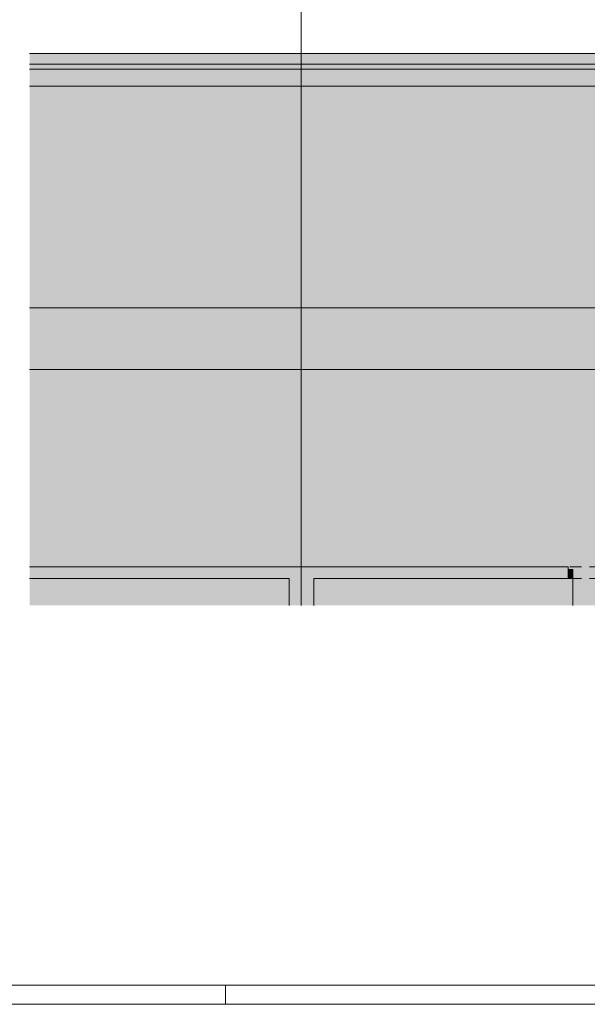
# Paper-space layout 'A-29 RZUT - PIĘTRO -1' of a CAD drawing. Header units: millimetres. Extents: x 0 to 950, y 0 to 750.
# Tile 17 of 24: x 538 to 682, y 0 to 250. Entities that reach past the tile are written whole.
import ezdxf
from ezdxf.xclip import XClip

# ---------------------------------------------------------------- set-up
doc = ezdxf.new("R2010")
doc.units = ezdxf.units.MM
doc.header["$MEASUREMENT"] = 0
doc.header["$XCLIPFRAME"] = 0
for name, pattern in [('ACAD_ISO03W100', [300, 120, -180]), ('DASHDOTX2', [1000, 500, -250, 0, -250]), ('Przer. długie kreski', [2.5, 1.5, -1]), ('PRZERYWANA_DU_A', [550, 350, -200])]:
    doc.linetypes.add(name, pattern=pattern)
for name, color, linetype, lineweight in [('A_Arkusz_Nr_pióra__1', 7, 'Continuous', 20), ('A_linie przekroju_Nr_pióra__1', 7, 'Continuous', 20), ('A_ppoż_Nr_pióra__2', 8, 'Continuous', 13), ('A_ściany_Nr_pióra__1', 7, 'Continuous', 20), ('Drzwi Archicad_Nr_pióra__1', 7, 'Continuous', 20)]:
    doc.layers.add(name, color=color, linetype=linetype, lineweight=lineweight)
for name, color, linetype, lineweight, true_color in [('A_Arkusz_Nr_pióra__237', 7, 'Continuous', 5, 0x343434), ('A_osie_Nr_pióra__16', 7, 'Continuous', 5, 0x0f0f0f), ('A_ściany_Nr_pióra__10', 7, 'Continuous', 13, 0x4b4b4b)]:
    doc.layers.add(name, color=color, linetype=linetype, lineweight=lineweight, true_color=true_color)
for name, color, linetype in [('A_ppoż', 7, 'Continuous'), ('A_ściany', 7, 'Continuous'), ('Drzwi Archicad', 7, 'Continuous')]:
    doc.layers.add(name, color=color, linetype=linetype)

# ---------------------------------------------------------------- blocks, each defined once
blk = doc.blocks.new('Rysunek_2_2', base_point=(-3337.43, -656.72))
at = {"layer": 'A_ppoż', "linetype": 'Continuous', "lineweight": 0, "true_color": 0x484848}
blk.add_hatch(color=251, dxfattribs=at).paths.add_polyline_path([(540.17, 101.43), (698.17, 101.43), (698.17, 239.05), (540.17, 239.05)])
at = {"layer": 'A_ściany', "linetype": 'Continuous', "lineweight": 0, "true_color": 0x000000}
for points in [[(702.32, 241.79), (540.17, 241.79), (540.17, 237.79), (699.32, 237.79)], [(677.07, 111.25), (540.17, 111.25), (540.17, 108.25), (677.07, 108.25)], [(606.17, 101.43), (612.45, 101.43), (612.45, 108.25), (606.17, 108.25)]]:
    blk.add_hatch(color=18, dxfattribs=at).paths.add_polyline_path(points)
at = {"layer": 'Drzwi Archicad', "linetype": 'Continuous', "lineweight": 0, "true_color": 0xfdfdfd}
blk.add_hatch(color=7, dxfattribs=at).paths.add_polyline_path([(677.07, 108.25), (678.27, 108.25), (678.27, 110.55), (677.07, 110.55)])
at = {"layer": 'A_linie przekroju_Nr_pióra__1', "color": 7, "linetype": 'ACAD_ISO03W100', "lineweight": 20, "ltscale": 2}
blk.add_line((540.17, 177.09), (885.39, 177.09), dxfattribs=at)
at = {"layer": 'A_osie_Nr_pióra__16', "color": 250, "linetype": 'DASHDOTX2', "lineweight": 5, "ltscale": 2, "true_color": 0x0f0f0f}
for p, q in [((609.17, 400.34), (609.17, 101.43)), ((889.8, 233.43), (540.17, 233.43)), ((889.8, 161.43), (540.17, 161.43))]:
    blk.add_line(p, q, dxfattribs=at)
at = {"layer": 'A_ppoż_Nr_pióra__2', "color": 8, "linetype": 'PRZERYWANA_DU_A', "lineweight": 13, "ltscale": 2, "flags": 128}
for points in [[(540.17, 429.05), (540.17, 239.05)], [(540.17, 239.05), (698.17, 239.05), (698.17, 101.43)]]:
    blk.add_lwpolyline(points, dxfattribs=at)
at = {"layer": 'A_ściany_Nr_pióra__1', "color": 7, "linetype": 'Continuous', "lineweight": 20, "ltscale": 2}
for p, q in [((677.07, 111.25), (676.33, 111.25)), ((677.07, 110.55), (677.07, 111.25)), ((677.07, 108.25), (677.07, 110.55)), ((677.07, 108.25), (676.13, 108.25))]:
    blk.add_line(p, q, dxfattribs=at)
at = {"layer": 'A_ściany_Nr_pióra__1', "color": 7, "linetype": 'Continuous', "lineweight": 20, "ltscale": 2, "flags": 128}
for points in [[(702.32, 241.79), (540.17, 241.79)], [(540.17, 237.79), (699.32, 237.79)], [(677.07, 111.25), (540.17, 111.25)], [(540.17, 108.25), (606.17, 108.25)], [(606.17, 108.25), (606.17, 101.43)], [(612.45, 108.25), (677.07, 108.25)], [(612.45, 101.43), (612.45, 108.25)]]:
    blk.add_lwpolyline(points, dxfattribs=at)
at = {"layer": 'A_ściany_Nr_pióra__10', "color": 251, "linetype": 'Przer. długie kreski', "lineweight": 13, "ltscale": 2, "true_color": 0x4b4b4b}
for p, q in [((700.47, 111.25), (677.07, 111.25)), ((700.47, 108.25), (677.07, 108.25))]:
    blk.add_line(p, q, dxfattribs=at)
at = {"layer": 'Drzwi Archicad_Nr_pióra__1', "color": 7, "linetype": 'Continuous', "lineweight": 20, "ltscale": 2}
for p, q in [((677.07, 111.25), (676.33, 111.25)), ((677.07, 111.25), (676.33, 111.25)), ((677.07, 110.55), (677.07, 111.25)), ((677.07, 110.55), (677.07, 111.25)), ((678.27, 110.55), (677.07, 110.55)), ((677.07, 110.55), (677.07, 108.25)), ((677.07, 108.25), (677.07, 110.55)), ((677.07, 108.25), (677.07, 110.55)), ((678.27, 108.25), (678.27, 110.55)), ((677.07, 108.25), (676.13, 108.25)), ((677.07, 108.25), (676.13, 108.25)), ((677.07, 108.25), (678.27, 108.25)), ((678.27, 108.25), (678.27, 101.43))]:
    blk.add_line(p, q, dxfattribs=at)

psp = doc.layouts.new('A-29 RZUT - PIĘTRO -1')

# ---------------------------------------------------------------- linework, layer by layer
at = {"layer": 'A_Arkusz_Nr_pióra__1', "color": 7, "linetype": 'Continuous', "lineweight": 20}
psp.add_line((945.1, 4.9), (29.9, 4.9), dxfattribs=at)
at = {"layer": 'A_Arkusz_Nr_pióra__1', "color": 7, "linetype": 'Continuous', "lineweight": 20, "flags": 128}
psp.add_lwpolyline([(0, 750), (950, 750), (950, 0), (0, 0)], close=True, dxfattribs=at)
at = {"layer": 'A_Arkusz_Nr_pióra__237', "color": 250, "linetype": 'Continuous', "lineweight": 5, "true_color": 0x343434}
psp.add_line((590, 0), (590, 4.9), dxfattribs=at)

# ---------------------------------------------------------------- block references
at = {"color": 37, "linetype": 'Continuous', "lineweight": 5, "true_color": 0x656532}
ref = psp.add_blockref('Rysunek_2_2', (-3337.43, -656.72), dxfattribs=at)
XClip(ref).set_block_clipping_path([(540.1719941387, 101.426833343), (942.1, 519.046833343)])

doc.saveas('drawing.dxf')
